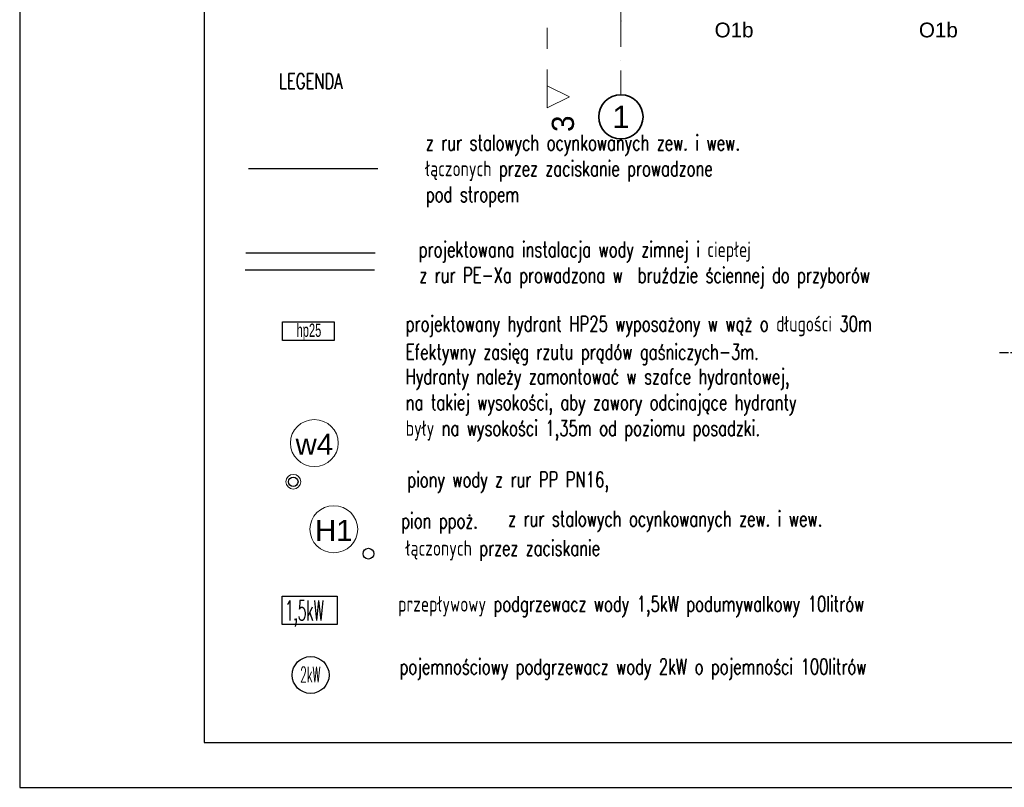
# Model space of a CAD drawing. Header units: millimetres. Extents: x -34676 to 172266, y 39940 to 476087.
# Tile 144 of 256: x 14869 to 28219, y 298977 to 309384. Entities that reach past the tile are written whole.
import ezdxf
from ezdxf.lldxf.tags import DXFTag

# ---------------------------------------------------------------- set-up
doc = ezdxf.new("R2010")
doc.units = ezdxf.units.MM
doc.header["$MEASUREMENT"] = 0
for name, pattern in [('Kropki i Kreski', [6.702778, 3.527778, -1.763889, 0, -1.411111]), ('MITTE', [2, 1.25, -0.25, 0.25, -0.25]), ('Przerywana', [5.644444, 2.822222, -2.822222])]:
    doc.linetypes.add(name, pattern=pattern)
doc.layers.add('#ks', color=34, linetype='Continuous', lineweight=30)
doc.layers.add('#ppoż hydranty', color=1, linetype='Continuous', lineweight=30)
for name, color, linetype in [('#opisy', 7, 'Continuous'), ('#p.po¿', 150, 'W-HYDRANTY'), ('#podkład', 252, 'Continuous'), ('_TABELA', 7, 'Continuous'), ('IS_Text_Pion_Wodociag', 7, 'Continuous'), ('IS_Zasilanie', 1, 'SOLID'), ('Konstrukcja - Siatka mod', 7, 'Continuous'), ('Znaczniki - Przekroje', 7, 'Continuous'), ('Znaczniki okien Archicada', 7, 'Continuous')]:
    doc.layers.add(name, color=color, linetype=linetype)
doc.layers.add('IS_Ciepła_woda', color=1, linetype='DASHDOT', true_color=0xff0000)
doc.layers.add('IS_Zimna_woda', color=5, linetype='SOLID', true_color=0x0000ff)
doc.styles.add('ISO', font='isocp.shx', dxfattribs={"height": 10})
doc.styles.add('ROMANS', font='romans', dxfattribs={"width": 0.6})
doc.styles.get("Standard").update_dxf_attribs({"font": 'arial.ttf'})
doc.styles.add('STYL_AUTOMATYCZNY_1', font='arial.ttf')
doc.styles.add('STYL_AUTOMATYCZNY_6', font='txt')
tags = doc.linetypes.add('DASHDOT', pattern=[20, 10, -5, 0, -5]).pattern_tags.tags
tags[10:11] = [DXFTag(74, 4), DXFTag(75, 0), DXFTag(340, '0'), DXFTag(46, 0.0), DXFTag(50, 0.0), DXFTag(44, 0.0), DXFTag(45, 0.0)]
tags[8:9] = [DXFTag(74, 4), DXFTag(75, 0), DXFTag(340, '0'), DXFTag(46, 0.0), DXFTag(50, 0.0), DXFTag(44, 0.0), DXFTag(45, 0.0)]
tags[6:7] = [DXFTag(74, 4), DXFTag(75, 0), DXFTag(340, '0'), DXFTag(46, 0.0), DXFTag(50, 0.0), DXFTag(44, 0.0), DXFTag(45, 0.0)]
tags[4:5] = [DXFTag(74, 4), DXFTag(75, 0), DXFTag(340, '0'), DXFTag(46, 0.0), DXFTag(50, 0.0), DXFTag(44, 0.0), DXFTag(45, 0.0)]
tags = doc.linetypes.add('SOLID', pattern=[10, 10, 0]).pattern_tags.tags
tags[6:7] = [DXFTag(74, 4), DXFTag(75, 0), DXFTag(340, '0'), DXFTag(46, 0.0), DXFTag(50, 0.0), DXFTag(44, 0.0), DXFTag(45, 0.0)]
tags[4:5] = [DXFTag(74, 4), DXFTag(75, 0), DXFTag(340, '0'), DXFTag(46, 0.0), DXFTag(50, 0.0), DXFTag(44, 0.0), DXFTag(45, 0.0)]
doc.linetypes.add('W-HYDRANTY', pattern='A,3,-0.5,["hyd",ISO,S=0.04,R=0,X=-0.45,Y=-0.125],-0.5', length=4)

# ---------------------------------------------------------------- blocks, each defined once
blk = doc.blocks.new('ILHKGJHF')
at = {"layer": 'Konstrukcja - Siatka mod', "color": 252, "linetype": 'Kropki i Kreski', "lineweight": 13, "ltscale": 100}
for q in [(22628, 331696), (22628, 313732)]:
    blk.add_line((22628, 314732), q, dxfattribs=at)
at = {"layer": 'Konstrukcja - Siatka mod', "color": 252, "linetype": 'Continuous', "lineweight": 35, "ltscale": 100}
blk.add_circle((22628, 313432), 300, dxfattribs=at)
at = {"layer": 'Konstrukcja - Siatka mod', "color": 252, "linetype": 'Kropki i Kreski', "lineweight": 13, "ltscale": 100}
blk.add_point((22628, 314732), dxfattribs=at)
blk.add_point((22628, 314732), dxfattribs=at)
at = {"layer": 'Znaczniki - Przekroje', "color": 252, "linetype": 'Przerywana', "lineweight": 13, "ltscale": 100}
blk.add_line((21629, 315203), (21629, 313853), dxfattribs=at)
at = {"layer": 'Znaczniki - Przekroje', "color": 252, "linetype": 'Continuous', "lineweight": 13, "ltscale": 100, "flags": 128}
blk.add_lwpolyline([(21629, 313553), (21629, 313853), (21929, 313703)], close=True, dxfattribs=at)
at = {"layer": 'Konstrukcja - Siatka mod', "color": 252, "linetype": 'Continuous', "lineweight": 13, "insert": (22513, 313582), "char_height": 300, "attachment_point": 1, "style": 'STYL_AUTOMATYCZNY_1'}
blk.add_mtext('\\A1;{\\pql;\\pt0;\\fArial|b0|i0|c238|p0;\\W1.000000;1}', dxfattribs=at)
at = {"layer": 'Znaczniki - Przekroje', "color": 252, "linetype": 'Continuous', "lineweight": 13, "insert": (21995, 313227), "char_height": 300, "attachment_point": 7, "rotation": 90, "style": 'STYL_AUTOMATYCZNY_6'}
blk.add_mtext('\\A1;{\\pql;\\pt0;\\fGeneva CE|b0|i0|c0|p0;\\W1.000000;3}', dxfattribs=at)
at = {"layer": 'Znaczniki okien Archicada', "color": 252, "linetype": 'Continuous', "lineweight": 15, "char_height": 200, "attachment_point": 7, "style": 'STYL_AUTOMATYCZNY_1'}
for insert in [(23898, 314507), (26668, 314507)]:
    blk.add_mtext('\\A1;{\\pql;\\pt0;\\fArial|b0|i0|c238|p0;\\W1.000000;O1b\\fArial|b0|i0|c238|p0;\\W1.000000;\\fArial|b0|i0|c238|p0;\\W1.000000;\\fArial|b0|i0|c238|p0;\\W1.000000;}', dxfattribs=dict(at, insert=insert))

msp = doc.modelspace()

# ---------------------------------------------------------------- linework, layer by layer
at = {"layer": '#ks', "color": 34, "linetype": 'MITTE', "lineweight": 30, "ltscale": 100}
msp.add_line((29478, 304866), (28139, 304866), dxfattribs=at)
at = {"layer": '#ks', "color": 202, "lineweight": 30}
msp.add_lwpolyline([(18430, 301569), (19173, 301569), (19173, 301185), (18430, 301185)], close=True, dxfattribs=at)
msp.add_circle((18814, 300500), 250, dxfattribs=at)
at = {"layer": '#p.po¿', "lineweight": 30, "ltscale": 250}
msp.add_line((17970, 307368), (19724, 307368), dxfattribs=at)
at = {"layer": '#ppoż hydranty', "color": 150, "linetype": 'Continuous'}
msp.add_circle((19597, 302145), 72.8, dxfattribs=at)
at = {"layer": '_TABELA', "color": 7}
msp.add_lwpolyline([(14869, 328677), (56869, 328677), (14869, 328677), (14869, 298977), (56869, 298977), (56869, 328677)], dxfattribs=at)
msp.add_lwpolyline([(56269, 328067), (17369, 328067), (17369, 299587), (56269, 299587)], close=True, dxfattribs=at)
at = {"layer": 'IS_Ciepła_woda', "color": 1, "lineweight": 30, "ltscale": 20}
msp.add_line((17937, 306222), (19691, 306222), dxfattribs=at)
at = {"layer": 'IS_Text_Pion_Wodociag', "color": 7, "linetype": 'SOLID', "lineweight": 18, "ltscale": 10}
for centre in [(18864, 303645), (19128, 302476)]:
    msp.add_ellipse(centre, major_axis=(324, 0), ratio=0.983333, dxfattribs=at)
at = {"layer": 'IS_Zasilanie', "color": 1, "lineweight": 30}
msp.add_lwpolyline([(18431, 305287), (19131, 305287), (19131, 305037), (18431, 305037)], close=True, dxfattribs=at)
at = {"layer": 'IS_Zimna_woda', "color": 4, "lineweight": 30, "ltscale": 10}
msp.add_line((17925, 305994), (19679, 305994), dxfattribs=at)
at = {"layer": 'IS_Zimna_woda', "color": 4, "lineweight": 0, "ltscale": 10}
msp.add_circle((18579, 303120), 100, dxfattribs=at)
at = {"layer": 'IS_Zimna_woda', "color": 4, "lineweight": 30, "ltscale": 10}
msp.add_circle((18579, 303120), 64, dxfattribs=at)

# ---------------------------------------------------------------- block references
at = {"layer": '#podkład'}
msp.add_blockref('ILHKGJHF', (393, -5365), dxfattribs=at)

# ---------------------------------------------------------------- texts
at = {"layer": '#ks', "color": 202, "lineweight": 30, "style": 'ROMANS', "width": 0.5}
for s, height, p in [('1,5kW', 268.8, (18467, 301241)), ('2kW', 210, (18674, 300401))]:
    msp.add_text(s, height=height, dxfattribs=at).set_placement(p)
at = {"layer": '#opisy', "color": 7, "lineweight": 5, "style": 'ROMANS', "width": 0.7}
for s, p in [('LEGENDA', (18385, 308445)), ('z rur stalowych ocynkowanych zew. i wew.', (20377, 307612)), ('łączonych przez zaciskanie prowadzone', (20369, 307262)), ('pod stropem', (20377, 306912)), ('projektowana instalacja wody zimnej i ciepłej', (20280, 306166)), ('z rur PE-Xa prowadzona w  bruździe ściennej do przyborów ', (20288, 305816)), ('projektowany hydrant HP25 wyposażony w wąż o długości 30m', (20104, 305157)), ('Efektywny zasięg rzutu prądów gaśniczych-3m.', (20104, 304776)), ('Hydranty należy zamontować w szafce hydrantowej,', (20104, 304442)), ('na takiej wysokości, aby zawory odcinające hydranty', (20104, 304092)), ('były na wysokości 1,35m od poziomu posadzki.', (20104, 303742)), ('piony wody z rur PP PN16,  ', (20125, 303045)), ('pion ppoż.', (20043, 302488)), ('z rur stalowych ocynkowanych zew. i wew.', (21493, 302514)), ('łączonych przez zaciskanie ', (20103, 302117)), ('przepływowy podgrzewacz wody 1,5kW podumywalkowy 10litrów', (20000, 301359)), ('pojemnościowy podgrzewacz wody 2kW o pojemności 100litrów', (20020, 300509))]:
    msp.add_text(s, height=210, dxfattribs=at).set_placement(p)
at = {"layer": 'IS_Text_Pion_Wodociag', "color": 7, "linetype": 'SOLID', "lineweight": 18, "ltscale": 10, "char_height": 285.12, "attachment_point": 8}
for s, insert in [('\\fArial|b0|i0;w4', (18864, 303486)), ('\\fArial|b0|i0;H1', (19128, 302318))]:
    msp.add_mtext(s, dxfattribs=dict(at, insert=insert))
at = {"layer": 'IS_Zasilanie', "color": 1, "lineweight": 30, "insert": (18791, 305030), "char_height": 180, "attachment_point": 8, "line_spacing_factor": 0.6, "style": 'ROMANS'}
msp.add_mtext('{\\fArial|b0|i0|c238|p34;hp25}', dxfattribs=at)

doc.saveas('drawing.dxf')
